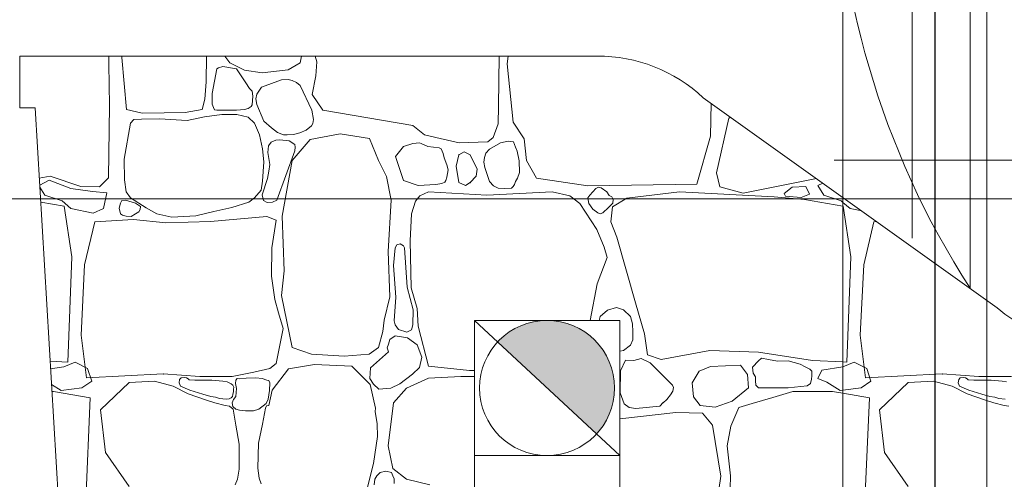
# Model space of a CAD drawing. Header units: millimetres. Extents: x -573548 to 674770, y -210017 to -47794.
# Tile 84 of 234: x 92327 to 94223, y -100795 to -99910. Entities that reach past the tile are written whole.
import ezdxf
from ezdxf.enums import TextEntityAlignment as Align
from ezdxf.lldxf.tags import DXFTag

# ---------------------------------------------------------------- set-up
doc = ezdxf.new("R2010")
doc.units = ezdxf.units.MM
for name, color, linetype, lineweight in [('A.02 RZUT PIWNICY_is$0$0_Nr_pióra__12', 8, 'Continuous', 9), ('A.02 RZUT PIWNICY_is$0$_HATCH_Nr_pióra__18', 8, 'Continuous', 9), ('A.02 RZUT PIWNICY_is$0$DIM MALY_Nr_pióra__8', 8, 'Continuous', 9), ('A.02 RZUT PIWNICY_is$0$kanały_Nr_pióra__1', 8, 'Continuous', 9), ('A.02 RZUT PIWNICY_is$0$podciagi_Nr_pióra__1', 8, 'Continuous', 9), ('A.02 RZUT PIWNICY_is$0$Structural - Bearing_Nr_pióra__1', 8, 'Continuous', 9), ('A.02 RZUT PIWNICY_is$0$Structural - Bearing_Nr_pióra__21', 8, 'Continuous', 9), ('A.02 RZUT PIWNICY_is$0$Structural - Grid', 8, 'Continuous', 9), ('A.02 RZUT PIWNICY_is$0$Structural - Grid_Nr_pióra__17', 8, 'Continuous', 9), ('IS_Przyłącza_o.p._Powrót', 142, 'DASH', 18)]:
    doc.layers.add(name, color=color, linetype=linetype, lineweight=lineweight)
doc.layers.add('IS_Zasilanie', color=1, linetype='SOLID', lineweight=30, true_color=0xff0000)
doc.styles.add('A.02 RZUT PIWNICY_is$0$STYL_AUTOMATYCZNY_1', font='arial.ttf')
tags = doc.linetypes.add('DASH', pattern=[15, 10, -5]).pattern_tags.tags
tags[6:7] = [DXFTag(74, 4), DXFTag(75, 0), DXFTag(340, '0'), DXFTag(46, 0.0), DXFTag(50, 0.0), DXFTag(44, 0.0), DXFTag(45, 0.0)]
tags[4:5] = [DXFTag(74, 4), DXFTag(75, 0), DXFTag(340, '0'), DXFTag(46, 0.0), DXFTag(50, 0.0), DXFTag(44, 0.0), DXFTag(45, 0.0)]
tags = doc.linetypes.add('SOLID', pattern=[10, 10, 0]).pattern_tags.tags
tags[6:7] = [DXFTag(74, 4), DXFTag(75, 0), DXFTag(340, '0'), DXFTag(46, 0.0), DXFTag(50, 0.0), DXFTag(44, 0.0), DXFTag(45, 0.0)]
tags[4:5] = [DXFTag(74, 4), DXFTag(75, 0), DXFTag(340, '0'), DXFTag(46, 0.0), DXFTag(50, 0.0), DXFTag(44, 0.0), DXFTag(45, 0.0)]

# ---------------------------------------------------------------- blocks, each defined once
blk = doc.blocks.new('*X48638')
at = {"layer": 'A.02 RZUT PIWNICY_is$0$_HATCH_Nr_pióra__18'}
for p, q in [((93069, -99995.8), (93068.8, -99980.1)), ((93094.1, -99980.1), (93094, -99982.7)), ((93094, -99982.7), (93102.8, -100083)), ((93256.2, -100029.5), (93256.9, -99980.1)), ((93292.7, -99980.1), (93301.9, -99993)), ((93437.7, -99993), (93440.2, -99980.1)), ((93466.4, -99980.1), (93469.3, -99991.3)), ((93819.6, -100076.9), (93820.6, -99980.1)), ((93838, -99980.1), (93835.8, -99995)), ((93070.6, -100075.5), (93069, -99995.8)), ((93288.8, -100000.4), (93280.3, -100002.8)), ((93314.8, -100004.9), (93288.8, -100000.4)), ((93301.9, -99993), (93330.1, -100007.3)), ((93414.3, -100006.8), (93437.7, -99993)), ((93469.3, -99991.3), (93467.9, -100018.5)), ((93835.8, -99995), (93847.4, -100107.7)), ((93277.1, -100004.9), (93268.3, -100052.2)), ((93280.3, -100002.8), (93277.1, -100004.9)), ((93332.6, -100031.7), (93314.8, -100004.9)), ((93330.1, -100007.3), (93364.1, -100012.7)), ((93364.1, -100012.7), (93414.3, -100006.8)), ((93467.9, -100018.5), (93460.6, -100054.4)), ((93253.7, -100062.9), (93256.2, -100029.5)), ((93340.2, -100042.4), (93332.6, -100031.7)), ((93401.6, -100025.9), (93363.2, -100040)), ((93414.2, -100025.4), (93401.6, -100025.9)), ((93422.2, -100027.3), (93414.2, -100025.4)), ((93430.6, -100031), (93422.2, -100027.3)), ((93437.5, -100036.7), (93430.6, -100031)), ((93460, -100084.3), (93437.5, -100036.7)), ((93268.3, -100052.2), (93268, -100072.5)), ((93344.8, -100047.6), (93340.2, -100042.4)), ((93346.3, -100057.6), (93344.8, -100047.6)), ((93345, -100074), (93346.3, -100057.6)), ((93354.3, -100053.4), (93352.3, -100062.5)), ((93363.2, -100040), (93354.3, -100053.4)), ((93460.6, -100054.4), (93480.8, -100084.1)), ((93068.1, -100214.6), (93070.6, -100075.5)), ((93249, -100083), (93253.7, -100062.9)), ((93268, -100072.5), (93270.6, -100079.5)), ((93337.6, -100081.2), (93343, -100077.3)), ((93343, -100077.3), (93345, -100074)), ((93352.3, -100062.5), (93353.9, -100073.6)), ((93353.9, -100073.6), (93367.7, -100105.6)), ((93818.8, -100110.5), (93819.6, -100076.9)), ((94227.2, -100134.5), (94228.7, -100071.1)), ((93102.8, -100083), (93133.2, -100089.8)), ((93133.2, -100089.8), (93175.6, -100089.2)), ((93175.6, -100089.2), (93215.8, -100089.1)), ((93215.8, -100089.1), (93249, -100083)), ((93286.9, -100092.4), (93253, -100097.1)), ((93270.6, -100079.5), (93272.2, -100083.5)), ((93272.2, -100083.5), (93277.1, -100084.3)), ((93277.1, -100084.3), (93314.8, -100084.3)), ((93315.4, -100092.9), (93286.9, -100092.4)), ((93314.8, -100084.3), (93330.4, -100083)), ((93337.4, -100097.8), (93315.4, -100092.9)), ((93330.4, -100083), (93337.6, -100081.2)), ((93462.9, -100102.5), (93460, -100084.3)), ((93480.8, -100084.1), (93654.2, -100113.6)), ((93110.6, -100109.2), (93098.6, -100178.9)), ((93116.9, -100102.2), (93110.6, -100109.2)), ((93131.9, -100101.7), (93116.9, -100102.2)), ((93166.7, -100101.1), (93131.9, -100101.7)), ((93219.7, -100104.4), (93166.7, -100101.1)), ((93253, -100097.1), (93219.7, -100104.4)), ((93349.3, -100109.2), (93337.4, -100097.8)), ((93359.1, -100131.9), (93349.3, -100109.2)), ((93367.7, -100105.6), (93382.4, -100118.3)), ((93448.9, -100122.9), (93459, -100114.7)), ((93459, -100114.7), (93461.8, -100110.3)), ((93461.8, -100110.3), (93462.9, -100102.5)), ((93654.2, -100113.6), (93677.1, -100131.8)), ((93808.8, -100136.7), (93818.8, -100110.5)), ((93847.4, -100107.7), (93868.9, -100139.5)), ((94262.7, -100099.8), (94239.1, -100205.1)), ((94265.9, -100097.7), (94262.7, -100099.8)), ((93364.7, -100158.6), (93359.1, -100131.9)), ((93382.4, -100118.3), (93394, -100127.3)), ((93394, -100127.3), (93405.3, -100131.5)), ((93405.3, -100131.5), (93412.3, -100132)), ((93412.3, -100132), (93424.4, -100131.1)), ((93424.4, -100131.1), (93437, -100128.1)), ((93437, -100128.1), (93448.9, -100122.9)), ((93514.3, -100130), (93456.5, -100140.7)), ((93571.2, -100139), (93514.3, -100130)), ((93677.1, -100131.8), (93706.8, -100138.8)), ((94201.2, -100227), (94227.2, -100134.5)), ((93376.5, -100153.1), (93375.4, -100165.9)), ((93381.7, -100145.9), (93376.5, -100153.1)), ((93390.5, -100142.3), (93381.7, -100145.9)), ((93398.4, -100141.3), (93390.5, -100142.3)), ((93416, -100143.2), (93398.4, -100141.3)), ((93427.3, -100150.7), (93416, -100143.2)), ((93456.5, -100140.7), (93422.2, -100181.1)), ((93427.8, -100155.4), (93427.3, -100150.7)), ((93588.2, -100181.1), (93571.2, -100139)), ((93654.1, -100148.3), (93636.5, -100154.3)), ((93667.4, -100147.3), (93654.1, -100148.3)), ((93670.3, -100148.6), (93667.4, -100147.3)), ((93683.5, -100154.3), (93670.3, -100148.6)), ((93706.8, -100138.8), (93743.5, -100147.1)), ((93743.5, -100147.1), (93798.7, -100145.2)), ((93798.7, -100145.2), (93808.8, -100136.7)), ((93823.2, -100147.2), (93802, -100159.7)), ((93837.8, -100144), (93823.2, -100147.2)), ((93848.1, -100145.4), (93837.8, -100144)), ((93852.3, -100155.6), (93848.1, -100145.4)), ((93868.9, -100139.5), (93873, -100181.1)), ((93367.8, -100183.9), (93364.7, -100158.6)), ((93375.4, -100165.9), (93379.2, -100189.2)), ((93392.5, -100257.5), (93427.1, -100162.4)), ((93427.1, -100162.4), (93427.8, -100155.4)), ((93636.5, -100154.3), (93621.2, -100173.7)), ((93705.1, -100156.8), (93683.5, -100154.3)), ((93709.1, -100158.9), (93705.1, -100156.8)), ((93713, -100168), (93709.1, -100158.9)), ((93714.5, -100175.8), (93713, -100168)), ((93743, -100170), (93737.6, -100191.9)), ((93753.1, -100164.6), (93743, -100170)), ((93764.8, -100170), (93753.1, -100164.6)), ((93778, -100198.1), (93764.8, -100170)), ((93795.2, -100166.8), (93792.6, -100175.7)), ((93802, -100159.7), (93795.2, -100166.8)), ((93855.3, -100163.3), (93852.3, -100155.6)), ((93858.8, -100182.1), (93855.3, -100163.3)), ((93098.6, -100178.9), (93099.1, -100218.5)), ((93365.2, -100220.8), (93367.8, -100183.9)), ((93379.2, -100189.2), (93377.3, -100201.7)), ((93422.2, -100181.1), (93402.8, -100288.5)), ((93603.4, -100212.1), (93588.2, -100181.1)), ((93621.2, -100173.7), (93636.5, -100220)), ((93719.7, -100189.3), (93714.5, -100175.8)), ((93722.3, -100199.3), (93719.7, -100189.3)), ((93792.6, -100175.7), (93791.3, -100184.5)), ((93791.3, -100184.5), (93792.9, -100194.4)), ((93859.8, -100204.3), (93858.8, -100182.1)), ((93873, -100181.1), (93892.4, -100215)), ((93377.3, -100201.7), (93374.7, -100215.9)), ((93720.1, -100213.3), (93722.3, -100199.3)), ((93737.6, -100191.9), (93743, -100223.7)), ((93776, -100211.3), (93778, -100198.1)), ((93792.9, -100194.4), (93802, -100221.6)), ((93856, -100215.2), (93859.8, -100204.3)), ((94239.1, -100205.1), (94245.3, -100231.9)), ((92935.2, -100215.4), (92955.9, -100211.3)), ((92954.3, -100219.2), (92936, -100228.6)), ((92995.6, -100234.9), (92954.3, -100219.2)), ((92955.9, -100211.3), (93015.3, -100231.1)), ((93050.8, -100231.9), (93068.1, -100214.6)), ((93099.1, -100218.5), (93102.4, -100241.8)), ((93362.6, -100238.3), (93365.2, -100220.8)), ((93374.7, -100215.9), (93364.5, -100247.3)), ((93612.9, -100257.5), (93603.4, -100212.1)), ((93636.5, -100220), (93664.5, -100229.4)), ((93664.5, -100229.4), (93698.4, -100227.4)), ((93698.4, -100227.4), (93710.3, -100225.3)), ((93710.3, -100225.3), (93716.1, -100223)), ((93716.1, -100223), (93717.8, -100220)), ((93717.8, -100220), (93720.1, -100213.3)), ((93743, -100223.7), (93756, -100229.1)), ((93756, -100229.1), (93764.8, -100223.7)), ((93764.8, -100223.7), (93776, -100211.3)), ((93802, -100221.6), (93809.7, -100229.9)), ((93847.3, -100231.1), (93850.3, -100227.1)), ((93850.3, -100227.1), (93852.3, -100221.6)), ((93852.3, -100221.6), (93856, -100215.2)), ((93892.4, -100215), (93991, -100230.3)), ((93991, -100230.3), (94201.2, -100227)), ((94290.7, -100244.3), (94431.7, -100216.1)), ((94443.7, -100224.6), (94434.2, -100229.5)), ((92936.3, -100232.7), (92946, -100248.1)), ((92946, -100248.1), (92978.9, -100258.9)), ((93037.8, -100240.8), (92995.6, -100234.9)), ((93015.3, -100231.1), (93050.8, -100231.9)), ((93065.2, -100243.7), (93037.8, -100240.8)), ((93058.9, -100273.6), (93065.2, -100243.7)), ((93102.4, -100241.8), (93110.6, -100253.3)), ((93349.3, -100253.3), (93362.6, -100238.3)), ((93364.5, -100247.3), (93366.8, -100257.9)), ((93684.3, -100241.8), (93667.8, -100249.3)), ((93796.6, -100248), (93684.3, -100241.8)), ((93922.4, -100241.8), (93796.6, -100248)), ((93809.7, -100229.9), (93818.4, -100234.6)), ((93818.4, -100234.6), (93830.8, -100234.8)), ((93830.8, -100234.8), (93844.5, -100234.4)), ((93844.5, -100234.4), (93847.3, -100231.1)), ((93956.8, -100249.3), (93922.4, -100241.8)), ((93995, -100247.9), (93991.5, -100253.4)), ((94001, -100241.8), (93995, -100247.9)), ((94006.5, -100234.8), (94001, -100241.8)), ((94011.8, -100232.5), (94006.5, -100234.8)), ((94017.1, -100233.6), (94011.8, -100232.5)), ((94027.8, -100241.8), (94017.1, -100233.6)), ((94032.4, -100248.4), (94027.8, -100241.8)), ((94168.1, -100241.8), (94066.2, -100253.8)), ((94350.2, -100250.9), (94168.1, -100241.8)), ((94245.3, -100231.9), (94290.7, -100244.3)), ((94369.5, -100244.7), (94384.7, -100232.4)), ((94371.9, -100250.1), (94369.5, -100244.7)), ((94384.7, -100232.4), (94411.2, -100231.4)), ((94418, -100246.2), (94401.9, -100252.5)), ((94411.2, -100231.4), (94418, -100246.2)), ((94434.2, -100229.5), (94446, -100248.1)), ((94446, -100248.1), (94478.9, -100258.9)), ((92983, -100269.4), (92938, -100261.5)), ((92978.9, -100258.9), (92996.1, -100273.6)), ((93091.5, -100263.5), (93088.7, -100272.7)), ((93094.3, -100258.4), (93091.5, -100263.5)), ((93101, -100257.3), (93094.3, -100258.4)), ((93120.5, -100263.5), (93101, -100257.3)), ((93110.6, -100253.3), (93141.2, -100272.5)), ((93129.9, -100269.6), (93120.5, -100263.5)), ((93305.8, -100271.7), (93338.3, -100261.2)), ((93338.3, -100261.2), (93349.3, -100253.3)), ((93366.8, -100257.9), (93373.9, -100261.8)), ((93373.9, -100261.8), (93384.2, -100261.2)), ((93384.2, -100261.2), (93392.5, -100257.5)), ((93606.7, -100356.2), (93612.9, -100257.5)), ((93659.2, -100259.2), (93652.1, -100283.9)), ((93667.8, -100249.3), (93659.2, -100259.2)), ((93975.8, -100264.1), (93956.8, -100249.3)), ((94008.4, -100314.1), (93975.8, -100264.1)), ((93991.5, -100253.4), (93993.3, -100263.8)), ((93993.3, -100263.8), (94001, -100274.9)), ((94027.8, -100274.9), (94039.6, -100263.4)), ((94037.3, -100250.9), (94032.4, -100248.4)), ((94040.4, -100256.2), (94037.3, -100250.9)), ((94066.2, -100253.8), (94038.5, -100270.3)), ((94039.6, -100263.4), (94040.4, -100256.2)), ((94408.4, -100256.3), (94350.2, -100250.9)), ((94401.9, -100252.5), (94371.9, -100250.1)), ((94482.4, -100269.3), (94408.4, -100256.3)), ((94478.9, -100258.9), (94482.4, -100261.9)), ((92998, -100366.5), (92983, -100269.4)), ((92996.1, -100273.6), (93039.2, -100282.5)), ((93039.2, -100282.5), (93058.9, -100273.6)), ((93088.7, -100272.7), (93091.5, -100283.7)), ((93091.5, -100283.7), (93095.5, -100286.7)), ((93112.1, -100288.7), (93120.5, -100283.7)), ((93120.5, -100283.7), (93126.6, -100280.2)), ((93126.6, -100280.2), (93129.4, -100275.6)), ((93129.4, -100275.6), (93129.9, -100269.6)), ((93141.2, -100272.5), (93161.6, -100283.7)), ((93161.6, -100283.7), (93190.1, -100290.3)), ((93236.6, -100287.7), (93271.5, -100279.2)), ((93271.5, -100279.2), (93305.8, -100271.7)), ((93652.1, -100283.9), (93649.3, -100335.9)), ((94001, -100274.9), (94010.3, -100282.2)), ((94010.3, -100282.2), (94015, -100283.6)), ((94015, -100283.6), (94019.9, -100282.1)), ((94019.9, -100282.1), (94023.3, -100278.6)), ((94023.3, -100278.6), (94027.8, -100274.9)), ((94038.5, -100270.3), (94035.6, -100299.6)), ((93041.8, -100299.2), (93022.4, -100382.1)), ((93116.5, -100294.6), (93041.8, -100299.2)), ((93095.5, -100286.7), (93102.2, -100288.2)), ((93102.2, -100288.2), (93112.1, -100288.7)), ((93178.7, -100301.5), (93116.5, -100294.6)), ((93264.6, -100298.8), (93178.7, -100301.5)), ((93190.1, -100290.3), (93236.6, -100287.7)), ((93373.3, -100289.3), (93264.6, -100298.8)), ((93391.5, -100296.1), (93373.3, -100289.3)), ((93383, -100349.6), (93391.5, -100296.1)), ((93402.8, -100288.5), (93406.9, -100393.7)), ((94035.6, -100299.6), (94047.4, -100328.9)), ((94022.8, -100347.9), (94008.4, -100314.1)), ((93630.1, -100341.4), (93623.5, -100343.7)), ((93636.4, -100345.6), (93630.1, -100341.4)), ((93649.3, -100335.9), (93651.3, -100426.3)), ((94047.4, -100328.9), (94083.1, -100455.2)), ((93382.1, -100403.8), (93383, -100349.6)), ((93610, -100443.7), (93606.7, -100356.2)), ((93620.4, -100349.6), (93617.3, -100383.2)), ((93623.5, -100343.7), (93620.4, -100349.6)), ((93638.1, -100349.6), (93636.4, -100345.6)), ((93643.4, -100425.3), (93638.1, -100349.6)), ((94028.6, -100367.7), (94022.8, -100347.9)), ((92990.1, -100569.2), (92998, -100366.5)), ((94009.6, -100418.5), (94028.6, -100367.7)), ((93022.4, -100382.1), (93015.9, -100517.7)), ((93406.9, -100393.7), (93401.2, -100441.2)), ((93617.3, -100383.2), (93621.9, -100444)), ((93388.5, -100449.1), (93382.1, -100403.8)), ((93995.7, -100489.1), (94009.6, -100418.5)), ((93654.7, -100468.7), (93643.4, -100425.3)), ((93651.3, -100426.3), (93662.5, -100466)), ((93395.5, -100474.4), (93388.5, -100449.1)), ((93401.2, -100441.2), (93422.2, -100541.1)), ((93598.9, -100488.7), (93610, -100443.7)), ((93621.9, -100444), (93618.3, -100490)), ((94083.1, -100455.2), (94100.4, -100514.7)), ((93404.4, -100504.4), (93395.5, -100474.4)), ((93654.5, -100497.8), (93654.7, -100468.7)), ((93662.5, -100466), (93664.5, -100500.2)), ((94029.4, -100469.4), (94014.8, -100481.3)), ((94046.4, -100464.5), (94029.4, -100469.4)), ((94060.2, -100468.7), (94046.4, -100464.5)), ((94073.5, -100481.3), (94060.2, -100468.7)), ((93596.8, -100510.1), (93598.9, -100488.7)), ((93618.3, -100490), (93620.4, -100497.8)), ((94014.8, -100481.3), (94012.9, -100489.1)), ((94077.3, -100495.7), (94073.5, -100481.3)), ((93391.5, -100571.7), (93404.4, -100504.4)), ((93588.2, -100541.1), (93596.8, -100510.1)), ((93620.4, -100497.8), (93626.5, -100506.3)), ((93626.5, -100506.3), (93643.1, -100511.5)), ((93643.1, -100511.5), (93651.6, -100507.1)), ((93651.6, -100507.1), (93654.5, -100497.8)), ((93664.5, -100500.2), (93684.3, -100577.4)), ((94077.8, -100511.3), (94077.3, -100495.7)), ((94077.9, -100526.3), (94077.8, -100511.3)), ((93015.9, -100517.7), (93025.9, -100599.4)), ((93610.3, -100525.5), (93607.3, -100534.5)), ((93620.4, -100519), (93610.3, -100525.5)), ((93632.7, -100520.5), (93620.4, -100519)), ((93644.4, -100522.3), (93632.7, -100520.5)), ((93662.8, -100536.2), (93644.4, -100522.3)), ((94073.5, -100536.6), (94077.9, -100526.3)), ((94100.4, -100514.7), (94106.2, -100555.6)), ((93422.2, -100541.1), (93459.4, -100553.9)), ((93570, -100553.9), (93588.2, -100541.1)), ((93607.3, -100549.8), (93572.7, -100580.5)), ((93607.3, -100534.5), (93605, -100541.6)), ((93605, -100541.6), (93607.3, -100549.8)), ((93671.7, -100559.5), (93662.8, -100536.2)), ((94052.8, -100548.5), (94059.8, -100547.1)), ((94059.8, -100547.1), (94073.5, -100536.6)), ((94132.2, -100564.2), (94226.3, -100546.9)), ((94226.3, -100546.9), (94320, -100550.2)), ((94320, -100550.2), (94423.7, -100565.9)), ((92956, -100567.5), (92990.1, -100569.2)), ((92982.4, -100578.6), (93004.1, -100569.6)), ((93004.1, -100569.6), (93028.2, -100581.6)), ((93459.4, -100553.9), (93522.1, -100557.6)), ((93522.1, -100557.6), (93570, -100553.9)), ((93667, -100579.6), (93671.7, -100559.5)), ((94063.7, -100565.4), (94054.4, -100586.1)), ((94079.9, -100566), (94063.7, -100565.4)), ((94094.3, -100562.3), (94079.9, -100566)), ((94111.6, -100570.8), (94094.3, -100562.3)), ((94106.2, -100555.6), (94132.2, -100564.2)), ((94320, -100567.1), (94308.5, -100579)), ((94326, -100561.5), (94320, -100567.1)), ((94339, -100564.5), (94326, -100561.5)), ((94356.8, -100567.5), (94339, -100564.5)), ((94377, -100567.1), (94356.8, -100567.5)), ((94399.9, -100573.2), (94377, -100567.1)), ((94423.7, -100565.9), (94482.4, -100568.8)), ((92956.9, -100582.4), (92982.4, -100578.6)), ((93028.2, -100581.6), (93036, -100606.3)), ((93306.8, -100597.2), (93348.5, -100588.9)), ((93348.5, -100588.9), (93378.8, -100581.7)), ((93378.8, -100581.7), (93391.5, -100571.7)), ((93383.7, -100623.1), (93415.2, -100582)), ((93415.2, -100582), (93465.1, -100574.1)), ((93465.1, -100574.1), (93537, -100577.4)), ((93537, -100577.4), (93571.9, -100612.5)), ((93572.7, -100580.5), (93571.7, -100600.9)), ((93653.7, -100592.6), (93667, -100579.6)), ((93684.3, -100577.4), (93763.2, -100585.7)), ((93763.2, -100585.7), (93772.8, -100585.2)), ((94054.4, -100586.1), (94053.8, -100628.6)), ((94154.5, -100613.8), (94111.6, -100570.8)), ((94205.7, -100586.9), (94191.9, -100609.3)), ((94227.2, -100577.8), (94205.7, -100586.9)), ((94285, -100575.4), (94227.2, -100577.8)), ((94298.6, -100593.1), (94285, -100575.4)), ((94308.5, -100579), (94309.5, -100590.9)), ((94409.7, -100578.6), (94399.9, -100573.2)), ((94419, -100583.2), (94409.7, -100578.6)), ((94422.5, -100587), (94419, -100583.2)), ((94422.6, -100595.6), (94422.5, -100587)), ((94434.3, -100600.9), (94442.1, -100584.6)), ((94442.1, -100584.6), (94482.4, -100578.6)), ((93036, -100606.3), (93017.3, -100618.9)), ((93025.9, -100599.4), (93173.7, -100592)), ((93156.8, -100605.9), (93108.2, -100608.6)), ((93193.1, -100615.7), (93156.8, -100605.9)), ((93173.7, -100592), (93244, -100597.2)), ((93205.4, -100602.8), (93204.3, -100609.4)), ((93208.3, -100599.5), (93205.4, -100602.8)), ((93214.3, -100598.9), (93208.3, -100599.5)), ((93218.6, -100599.8), (93214.3, -100598.9)), ((93221.9, -100601.3), (93218.6, -100599.8)), ((93223.6, -100603.2), (93221.9, -100601.3)), ((93234.4, -100604.1), (93223.6, -100603.2)), ((93267.6, -100604), (93234.4, -100604.1)), ((93244, -100597.2), (93306.8, -100597.2)), ((93288.8, -100606), (93267.6, -100604)), ((93297.2, -100607.3), (93288.8, -100606)), ((93304.9, -100611), (93297.2, -100607.3)), ((93313.3, -100604), (93312.9, -100610.3)), ((93316.4, -100601), (93313.3, -100604)), ((93320.1, -100601.4), (93316.4, -100601)), ((93333.4, -100600.5), (93320.1, -100601.4)), ((93352, -100599.6), (93333.4, -100600.5)), ((93364.2, -100600.8), (93352, -100599.6)), ((93373.3, -100604), (93364.2, -100600.8)), ((93377.3, -100604.5), (93373.3, -100604)), ((93379.3, -100609), (93377.3, -100604.5)), ((93571.7, -100600.9), (93578.8, -100611.9)), ((93629.3, -100611.4), (93653.7, -100592.6)), ((93684.3, -100600.1), (93642.2, -100619.5)), ((93747.1, -100596.8), (93684.3, -100600.1)), ((93772.8, -100597), (93747.1, -100596.8)), ((94300.9, -100619.1), (94298.6, -100593.1)), ((94309.5, -100590.9), (94314.3, -100597.9)), ((94314.3, -100597.9), (94314.1, -100605.1)), ((94314.1, -100605.1), (94315, -100613.6)), ((94419.8, -100610.3), (94421.7, -100602.2)), ((94421.7, -100602.2), (94422.6, -100595.6)), ((94451.7, -100608.1), (94434.3, -100600.9)), ((94477, -100623.7), (94451.7, -100608.1)), ((92977, -100623.7), (92958.6, -100612.4)), ((92962.5, -100626.1), (92959.5, -100626.1)), ((93033.4, -100637.9), (92962.5, -100626.1)), ((93017.3, -100618.9), (92977, -100623.7)), ((93108.2, -100608.6), (93052.7, -100661.4)), ((93221.7, -100630.4), (93193.1, -100615.7)), ((93204.3, -100609.4), (93207.1, -100615.7)), ((93207.1, -100615.7), (93225.1, -100623.2)), ((93225.1, -100623.2), (93250.1, -100631.3)), ((93307.9, -100613.7), (93304.9, -100611)), ((93307.8, -100631.7), (93308.9, -100626)), ((93309.8, -100617.4), (93307.9, -100613.7)), ((93308.9, -100626), (93309.3, -100621.7)), ((93309.3, -100621.7), (93309.8, -100617.4)), ((93312.9, -100610.3), (93314.8, -100620.4)), ((93314.8, -100620.4), (93313.8, -100635.3)), ((93376, -100640.6), (93378.7, -100624)), ((93377.4, -100652.9), (93383.7, -100623.1)), ((93378.7, -100624), (93379.3, -100609)), ((93571.9, -100612.5), (93582.6, -100658.1)), ((93578.8, -100611.9), (93588.8, -100621.3)), ((93588.8, -100621.3), (93611.7, -100619.5)), ((93611.7, -100619.5), (93629.3, -100611.4)), ((93642.2, -100619.5), (93617.1, -100648)), ((94150.3, -100632.1), (94155.1, -100625.2)), ((94156.1, -100618.1), (94154.5, -100613.8)), ((94155.1, -100625.2), (94156.1, -100618.1)), ((94191.9, -100609.3), (94194.6, -100636.1)), ((94268.9, -100644.7), (94300.9, -100619.1)), ((94315, -100613.6), (94320, -100619.1)), ((94320, -100619.1), (94377, -100619.1)), ((94385.7, -100626.1), (94347.7, -100637.7)), ((94377, -100619.1), (94413.3, -100614.7)), ((94424.1, -100626.1), (94385.7, -100626.1)), ((94413.3, -100614.7), (94419.8, -100610.3)), ((94462.5, -100626.1), (94424.1, -100626.1)), ((94482.4, -100629.4), (94462.5, -100626.1)), ((94482.4, -100623.1), (94477, -100623.7)), ((93024, -100853.9), (93033.4, -100637.9)), ((93255, -100641.8), (93221.7, -100630.4)), ((93250.1, -100631.3), (93265.2, -100635.4)), ((93273.3, -100647.4), (93255, -100641.8)), ((93265.2, -100635.4), (93274.7, -100637)), ((93274.7, -100637), (93282.4, -100639.5)), ((93282.4, -100639.5), (93294.9, -100640.6)), ((93294.9, -100640.6), (93300.6, -100640.2)), ((93300.6, -100640.2), (93304.9, -100638.1)), ((93304.9, -100638.1), (93307, -100635.4)), ((93309, -100641), (93306.3, -100647.7)), ((93307, -100635.4), (93307.8, -100631.7)), ((93313.8, -100635.3), (93309, -100641)), ((93372, -100648.9), (93376, -100640.6)), ((94053.8, -100628.6), (94061.3, -100649.5)), ((94136.4, -100647.6), (94143.4, -100641.4)), ((94143.4, -100641.4), (94150.3, -100632.1)), ((94194.6, -100636.1), (94207.8, -100653)), ((94236.2, -100655.9), (94268.9, -100644.7)), ((94347.7, -100637.7), (94307.7, -100649.3)), ((93052.7, -100661.4), (93062.5, -100743.2)), ((93293.1, -100652.7), (93273.3, -100647.4)), ((93301.6, -100654.3), (93293.1, -100652.7)), ((93308.2, -100659.7), (93301.6, -100654.3)), ((93306.3, -100647.7), (93307.7, -100654.8)), ((93307.7, -100654.8), (93313.3, -100659.7)), ((93313.3, -100690.4), (93308.2, -100659.7)), ((93313.3, -100659.7), (93320.7, -100661.9)), ((93320.7, -100661.9), (93332.4, -100663.1)), ((93332.4, -100663.1), (93347.8, -100662.8)), ((93347.8, -100662.8), (93358, -100659.7)), ((93358, -100659.7), (93372, -100648.9)), ((93364.6, -100688.7), (93370.6, -100658.1)), ((93370.6, -100658.1), (93372.4, -100653.4)), ((93372.4, -100653.4), (93377.4, -100652.9)), ((93582.6, -100658.1), (93581.8, -100664.4)), ((93581.8, -100664.4), (93585.8, -100687.9)), ((93617.1, -100648), (93607.1, -100730.2)), ((94061.3, -100649.5), (94070.9, -100656.4)), ((94070.9, -100656.4), (94083.9, -100658.8)), ((94083.9, -100658.8), (94130.2, -100654.3)), ((94130.2, -100654.3), (94136.5, -100647.3)), ((94207.8, -100653), (94236.2, -100655.9)), ((94282, -100657), (94266.9, -100692.8)), ((94307.7, -100649.3), (94282, -100657)), ((94160.7, -100666.6), (94052.8, -100678.5)), ((94212.3, -100667.4), (94160.7, -100666.6)), ((94231.3, -100690.4), (94212.3, -100667.4)), ((93320, -100727.2), (93313.3, -100690.4)), ((93357, -100725.3), (93364.6, -100688.7)), ((93585.8, -100687.9), (93586.1, -100712.6)), ((94247.4, -100788.8), (94231.3, -100690.4)), ((94266.9, -100692.8), (94259.4, -100730.5)), ((93586.1, -100712.6), (93578.5, -100764.2)), ((93320, -100775.3), (93320, -100727.2)), ((93355.7, -100773.4), (93357, -100725.3)), ((93607.1, -100730.2), (93615.8, -100774.3)), ((94259.4, -100730.5), (94265.9, -100788.5)), ((93062.5, -100743.2), (93108.2, -100808.6)), ((93316.5, -100794.8), (93320, -100775.3)), ((93358.6, -100792.9), (93355.7, -100773.4)), ((93578.5, -100764.2), (93566.5, -100812.4)), ((93615.8, -100774.3), (93642.2, -100794.6)), ((93312.4, -100805.3), (93316.5, -100794.8)), ((93362.4, -100803.5), (93358.6, -100792.9)), ((93581, -100794.8), (93580.2, -100805.4)), ((93584.9, -100788), (93581, -100794.8)), ((93591.4, -100782), (93584.9, -100788)), ((93602.5, -100779.5), (93591.4, -100782)), ((93613.6, -100782.1), (93602.5, -100779.5)), ((93615.8, -100788), (93613.6, -100782.1)), ((93618.4, -100794.3), (93615.8, -100788)), ((93618.7, -100803.2), (93618.4, -100794.3)), ((93642.2, -100794.6), (93687.2, -100805.3)), ((94232.9, -100882.9), (94247.4, -100788.8)), ((94265.9, -100788.5), (94264.3, -100869.3))]:
    blk.add_line(p, q, dxfattribs=at)
for p in [(93743, -100170), (93764.8, -100223.7), (94027.8, -100274.9), (93173.7, -100592)]:
    blk.add_point(p, dxfattribs=at)
blk = doc.blocks.new('A.02 RZUT PIWNICY_is$0$Wypełnienie_22_1')
at = {"layer": 'A.02 RZUT PIWNICY_is$0$_HATCH_Nr_pióra__18'}
blk.add_blockref('*X48638', (0, 0), dxfattribs=at)
blk = doc.blocks.new('*X48640')
at = {"layer": 'A.02 RZUT PIWNICY_is$0$_HATCH_Nr_pióra__18'}
for p, q in [((94482.4, -100261.9), (94496.1, -100273.6)), ((94483, -100269.4), (94482.4, -100269.3)), ((94498, -100366.5), (94483, -100269.4)), ((94496.1, -100273.6), (94518.8, -100278.3)), ((94541.8, -100299.2), (94522.4, -100382.1)), ((94547.6, -100298.8), (94541.8, -100299.2)), ((94490.1, -100569.2), (94498, -100366.5)), ((94522.4, -100382.1), (94515.9, -100517.7)), ((94515.9, -100517.7), (94525.9, -100599.4)), ((94482.4, -100568.8), (94490.1, -100569.2)), ((94482.4, -100578.6), (94504.1, -100569.6)), ((94504.1, -100569.6), (94528.2, -100581.6)), ((94482.4, -100578.6), (94482.4, -100578.6)), ((94528.2, -100581.6), (94536, -100606.3)), ((94536, -100606.3), (94517.3, -100618.9)), ((94525.9, -100599.4), (94673.7, -100592)), ((94656.8, -100605.9), (94608.2, -100608.6)), ((94693.1, -100615.7), (94656.8, -100605.9)), ((94673.7, -100592), (94744, -100597.2)), ((94705.4, -100602.8), (94704.3, -100609.4)), ((94708.3, -100599.5), (94705.4, -100602.8)), ((94714.3, -100598.9), (94708.3, -100599.5)), ((94718.6, -100599.8), (94714.3, -100598.9)), ((94721.9, -100601.3), (94718.6, -100599.8)), ((94723.6, -100603.2), (94721.9, -100601.3)), ((94734.4, -100604.1), (94723.6, -100603.2)), ((94767.6, -100604), (94734.4, -100604.1)), ((94744, -100597.2), (94806.8, -100597.2)), ((94788.8, -100606), (94767.6, -100604)), ((94797.2, -100607.3), (94788.8, -100606)), ((94517.3, -100618.9), (94482.4, -100623.1)), ((94608.2, -100608.6), (94552.7, -100661.4)), ((94721.7, -100630.4), (94693.1, -100615.7)), ((94704.3, -100609.4), (94707.1, -100615.7)), ((94707.1, -100615.7), (94725.1, -100623.2)), ((94725.1, -100623.2), (94750.1, -100631.3)), ((94533.4, -100637.9), (94482.4, -100629.4)), ((94524, -100853.9), (94533.4, -100637.9)), ((94755, -100641.8), (94721.7, -100630.4)), ((94750.1, -100631.3), (94765.2, -100635.4)), ((94773.3, -100647.4), (94755, -100641.8)), ((94765.2, -100635.4), (94774.7, -100637)), ((94774.7, -100637), (94782.4, -100639.5)), ((94782.4, -100639.5), (94794.9, -100640.6)), ((94552.7, -100661.4), (94562.5, -100743.2)), ((94793.1, -100652.7), (94773.3, -100647.4)), ((94801.6, -100654.3), (94793.1, -100652.7)), ((94562.5, -100743.2), (94608.2, -100808.6))]:
    blk.add_line(p, q, dxfattribs=at)
blk.add_point((94673.7, -100592), dxfattribs=at)
blk = doc.blocks.new('A.02 RZUT PIWNICY_is$0$Wypełnienie_23_1')
at = {"layer": 'A.02 RZUT PIWNICY_is$0$_HATCH_Nr_pióra__18'}
blk.add_blockref('*X48640', (0, 0), dxfattribs=at)
blk = doc.blocks.new('A.02 RZUT PIWNICY_is$0$Standardowy znacznik osi_3')
at = {"layer": 'A.02 RZUT PIWNICY_is$0$Structural - Grid_Nr_pióra__17'}
blk.add_line((2962.2, 0), (40906.6, 0), dxfattribs=at)
at = {"layer": 'A.02 RZUT PIWNICY_is$0$Structural - Grid_Nr_pióra__17', "style": 'A.02 RZUT PIWNICY_is$0$STYL_AUTOMATYCZNY_1'}
for tag, p in [('AC_MarkerText_1_0', (-250, -335)), ('AC_MarkerText_1_1', (44118.7, -335))]:
    blk.add_attdef(tag, text='', height=350, rotation=180, dxfattribs=at).set_placement(p, align=Align.TOP_CENTER)
blk = doc.blocks.new('A.02 RZUT PIWNICY_is')
at = {"layer": 'A.02 RZUT PIWNICY_is$0$kanały_Nr_pióra__1'}
blk.add_hatch(color=256, dxfattribs=at).paths.add_polyline_path([(93817.6, -100530.6), (94008.1, -100707.5, 0.189309), (94042.8, -100619.1, 0.681649)])
at = {"layer": 'A.02 RZUT PIWNICY_is$0$0_Nr_pióra__12'}
for p, q in [((94615.9, -100330.7), (94615.9, -99203.9)), ((95472.2, -100180.7), (94465.9, -100180.7))]:
    blk.add_line(p, q, dxfattribs=at)
at = {"layer": 'A.02 RZUT PIWNICY_is$0$DIM MALY_Nr_pióra__8'}
blk.add_line((94482.4, -98043.8), (94482.4, -101105.4), dxfattribs=at)
at = {"layer": 'A.02 RZUT PIWNICY_is$0$kanały_Nr_pióra__1'}
blk.add_circle((93912.8, -100619.1), 130, dxfattribs=at)
at = {"layer": 'A.02 RZUT PIWNICY_is$0$podciagi_Nr_pióra__1'}
blk.add_line((94727.3, -98668.1), (94727.3, -100427.1), dxfattribs=at)
blk.add_arc((96088.6, -99547.6), 1620.7, 147.1348, 212.8652, dxfattribs=at)
at = {"layer": 'A.02 RZUT PIWNICY_is$0$Structural - Bearing_Nr_pióra__1'}
blk.add_line((93772.8, -100489.1), (94052.8, -100749.1), dxfattribs=at)
at = {"layer": 'A.02 RZUT PIWNICY_is$0$Structural - Bearing_Nr_pióra__21'}
for p, q in [((92897.6, -99980.1), (94009.4, -99980.1)), ((92897.6, -100080.1), (92897.6, -99980.1)), ((94779.7, -100464.6), (94213.6, -100060.4)), ((92897.6, -100080.1), (92927.3, -100080.1)), ((92977.3, -100928.1), (92927.3, -100080.1)), ((94052.8, -100489.1), (93772.8, -100489.1)), ((93772.8, -100489.1), (93772.8, -100928.1)), ((94052.8, -100928.1), (94052.8, -100489.1)), ((93772.8, -100749.1), (94052.8, -100749.1))]:
    blk.add_line(p, q, dxfattribs=at)
for centre, radius, start, end in [((94009.4, -100280.1), 300, 47.0902, 90), ((94915.9, -100318.1), 200, 227.0902, 270)]:
    blk.add_arc(centre, radius, start, end, dxfattribs=at)
at = {"layer": 'A.02 RZUT PIWNICY_is$0$_HATCH_Nr_pióra__18'}
for name in ['A.02 RZUT PIWNICY_is$0$Wypełnienie_22_1', 'A.02 RZUT PIWNICY_is$0$Wypełnienie_23_1']:
    blk.add_blockref(name, (0, 0), dxfattribs=at)
at = {"layer": 'A.02 RZUT PIWNICY_is$0$Structural - Grid', "zscale": 1000, "rotation": 180}
blk.add_blockref('A.02 RZUT PIWNICY_is$0$Standardowy znacznik osi_3', (121683.4, -100254.9), dxfattribs=at)

msp = doc.modelspace()

# ---------------------------------------------------------------- linework, layer by layer
at = {"layer": 'IS_Przyłącza_o.p._Powrót', "ltscale": 30, "elevation": 0}
msp.add_lwpolyline([(94189.2, -98774.6), (94189.2, -104387.2)], dxfattribs=at)
at = {"layer": 'IS_Zasilanie', "ltscale": 10, "elevation": 0}
msp.add_lwpolyline([(94189.2, -98711), (94089.2, -98711), (94089.2, -104287.1)], dxfattribs=at)

# ---------------------------------------------------------------- block references
at = {"ltscale": 10}
msp.add_blockref('A.02 RZUT PIWNICY_is', (-570.2, 0), dxfattribs=at)

doc.saveas('drawing.dxf')
